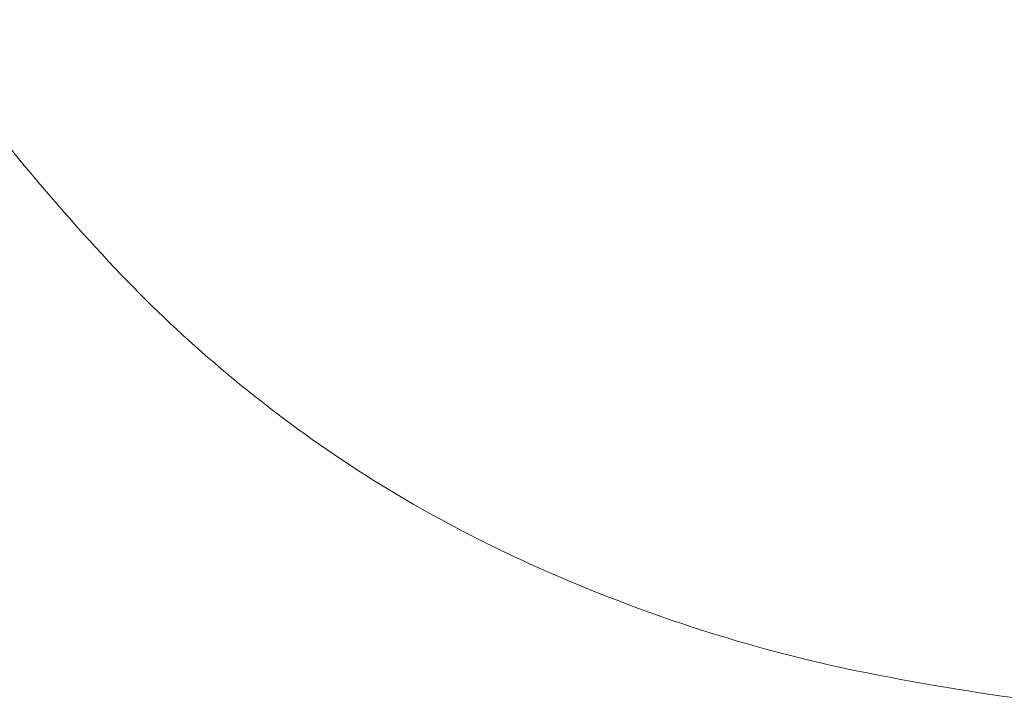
# Model space of a CAD drawing. Header units: metres. Extents: x 0 to 0.185, y 0 to 0.12.
# Tile 139 of 256: x 0.053832 to 0.054441, y 0.112898 to 0.11332. Entities that reach past the tile are written whole.
import ezdxf
from ezdxf.enums import TextEntityAlignment as Align

# ---------------------------------------------------------------- set-up
doc = ezdxf.new("R2010")
doc.units = ezdxf.units.M
doc.header["$MEASUREMENT"] = 0
doc.layers.get('0').update_dxf_attribs({"lineweight": 18})
doc.layers.add('RAM_Logo_HSB', color=7, linetype='Continuous', lineweight=0, true_color=0x009fd6)
doc.styles.add('arial', font='arial.ttf')
doc.styles.add('ROMANS', font='arial.ttf', dxfattribs={"width": 0.8, "height": 0.0009})

# ---------------------------------------------------------------- blocks, each defined once
blk = doc.blocks.new('hsb_logo')
at = {"layer": 'RAM_Logo_HSB', "color": 7}
blk.add_lwpolyline([(0.05026237, 0.0069879, 0.049852), (0.05028225, 0.00675587, 0.006893), (0.05030743, 0.00663091, 0.012915), (0.0503235, 0.00656479, 0.004084), (0.05034284, 0.00649557, 0.007193), (0.05035471, 0.00645652, 0.023751), (0.05038191, 0.00638356, 0.019788), (0.05042205, 0.00629918, 0.017216), (0.05045103, 0.00624833, 0.012812), (0.05049399, 0.00618247, 0.020819), (0.05054552, 0.00611401, 0.018705), (0.05060872, 0.00604258, 0.026918), (0.05067015, 0.00598474, 0.02587), (0.05074005, 0.00593164, 0.02521), (0.05080578, 0.00589155, 0.02341), (0.05088042, 0.00585547, 0.02448), (0.05097268, 0.00582131, 0.025789), (0.05106307, 0.00579784, 0.018667), (0.05117415, 0.00577932, 0.022194)], format="xyb", dxfattribs=at)
blk = doc.blocks.new('HSB_Stempel_D')
at = {"layer": 'RAM_Logo_HSB'}
blk.add_blockref('hsb_logo', (0.00328636, 0.10711863), dxfattribs=at)
at = {"linetype": 'Continuous', "style": 'ROMANS'}
for tag, p, height in [('BLÄTTER', (0.15292452, 0.1044937), 0.0035), ('BLATT', (0.17189336, 0.1044937), 0.0035), ('PLAN-NR.', (0.15509652, 0.09685956), 0.0035), ('NAME', (0.17227067, 0.08437842), 0.002), ('DATUM', (0.15324946, 0.08398927), 0.002), ('NAME', (0.17227067, 0.07837842), 0.002), ('DATUM', (0.15324946, 0.07798927), 0.002), ('NAME', (0.17227067, 0.06637842), 0.002), ('DATUM', (0.15324946, 0.06598927), 0.002), ('NAME', (0.17227067, 0.06037842), 0.002), ('DATUM', (0.15324946, 0.05998927), 0.002), ('NAME', (0.17227067, 0.05437842), 0.002), ('DATUM', (0.15324946, 0.05398927), 0.002), ('MAßSTAB', (0.00233235, 0.02851972), 0.0035)]:
    blk.add_attdef(tag, p, '', height=height, dxfattribs=at)
at = {"linetype": 'Continuous', "style": 'arial'}
for tag, height, p in [('PLANART', 0.0035, (0.10880451, 0.0419884)), ('BEZIRK', 0.004, (0.10880451, 0.03660926))]:
    blk.add_attdef(tag, text='', height=height, dxfattribs=at).set_placement(p, align=Align.TOP_CENTER)
for tag, height, p in [('BEZEICHNUNG', 0.0045, (0.10902059, 0.02369355)), ('STRECKE', 0.0035, (0.10880451, 0.01477853)), ('KILOMETRIERUNG', 0.0035, (0.10880451, 0.0088888))]:
    blk.add_attdef(tag, text='', height=height, dxfattribs=at).set_placement(p, align=Align.CENTER)

msp = doc.modelspace()

# ---------------------------------------------------------------- block references
at = {"linetype": 'Continuous'}
msp.add_blockref('HSB_Stempel_D', (0, 0), dxfattribs=at)

doc.saveas('drawing.dxf')
